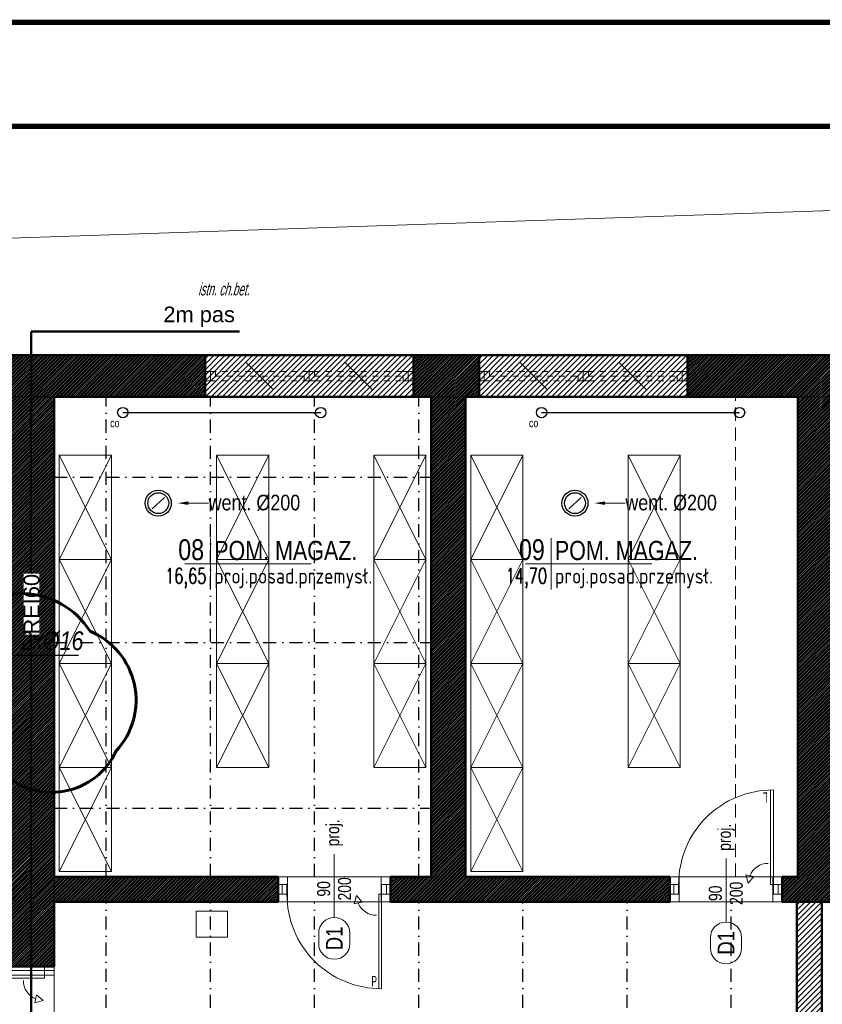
# Model space of a CAD drawing. Header units: centimetres. Extents: x -2715 to 104803, y -1446 to 32152.
# Tile 16 of 31: x 86653 to 87423, y 584 to 1529. Entities that reach past the tile are written whole.
import ezdxf
from ezdxf import colors
from ezdxf.entities.mleader import LeaderData, LeaderLine
from ezdxf.enums import TextEntityAlignment as Align
from ezdxf.lldxf.tags import DXFTag
from ezdxf.math import Vec2, Vec3

# ---------------------------------------------------------------- set-up
doc = ezdxf.new("R2010")
doc.units = ezdxf.units.CM
doc.header["$MEASUREMENT"] = 0
for name, pattern in [('DASHDOT2', [0.5, 0.25, -0.125, 0, -0.125]), ('HIDDEN', [9.525, 6.35, -3.175]), ('HIDDENX2', [19.05, 12.7, -6.35]), ('Przerywana', [0.222222, 0.111111, -0.111111])]:
    doc.linetypes.add(name, pattern=pattern)
for name, color, linetype, lineweight in [('0_TXT', 252, 'Continuous', 15), ('0_TXT niewidoczne', 252, 'Continuous', 15), ('1_ doors proj.', 252, 'Continuous', 15), ('1_ hatch', 252, 'Continuous', 9), ('1_ hatch proj.', 252, 'Continuous', 9), ('1_ projection', 252, 'HIDDENX2', 5), ('1_ przerywana  S_CONSTRUCTION', 252, 'DASHDOT2', 25), ('1_ view 3', 252, 'Continuous', 9), ('1_ wall STRUCT', 252, 'Continuous', 50), ('1_ wall STRUCT proj.', 252, 'Continuous', 50), ('1_ wall STRUCT-DIV rozbiorka', 252, 'Continuous', 9), ('2_ doors description proj.', 252, 'Continuous', 15), ('2_ equipment proj._skrzynie', 252, 'Continuous', 9), ('3_ PPOŻ  opisy', 252, 'Continuous', 18)]:
    doc.layers.add(name, color=color, linetype=linetype, lineweight=lineweight)
doc.layers.add('1_ area', color=252, linetype='Continuous', lineweight=9, plot=False)
doc.layers.add('4_INST._co', color=252, linetype='Continuous')
doc.layers.add('IS_Opisy_działek_Wodociag', color=7, linetype='SOLID', true_color=0x000000)
doc.styles.add('ARIAL', font='arial.ttf', dxfattribs={"width": 0.8})
doc.styles.add('BIKTS', font='bikromsw.shx', dxfattribs={"width": 0.85})
doc.styles.add('H_POM', font='ARIALN.TTF', dxfattribs={"width": 0.7, "height": 18})
doc.styles.get("Standard").update_dxf_attribs({"font": 'ARIALN.TTF'})
doc.styles.add('TXT_D', font='arial.ttf')
doc.styles.add('TXT_M', font='romans.shx', dxfattribs={"width": 0.75, "oblique": 15})
doc.styles.add('TXT_S', font='romand.shx')
tags = doc.linetypes.add('Dash', pattern=[15, 10, -5]).pattern_tags.tags
tags[6:7] = [DXFTag(74, 4), DXFTag(75, 0), DXFTag(340, '0'), DXFTag(46, 0.0), DXFTag(50, 0.0), DXFTag(44, 0.0), DXFTag(45, 0.0)]
tags[4:5] = [DXFTag(74, 4), DXFTag(75, 0), DXFTag(340, '0'), DXFTag(46, 0.0), DXFTag(50, 0.0), DXFTag(44, 0.0), DXFTag(45, 0.0)]
doc.linetypes.add('Rozbiö˘ka', pattern='A,7,[121,msgB.shx,S=1,R=0,X=0.5,Y=-1.826635],7', length=14)
tags = doc.linetypes.add('SOLID', pattern=[10, 10, 0]).pattern_tags.tags
tags[6:7] = [DXFTag(74, 4), DXFTag(75, 0), DXFTag(340, '0'), DXFTag(46, 0.0), DXFTag(50, 0.0), DXFTag(44, 0.0), DXFTag(45, 0.0)]
tags[4:5] = [DXFTag(74, 4), DXFTag(75, 0), DXFTag(340, '0'), DXFTag(46, 0.0), DXFTag(50, 0.0), DXFTag(44, 0.0), DXFTag(45, 0.0)]
doc.linetypes.add('TRACKS', pattern='A,0.15,[130,IS_LineDef.shx,S=0.25,R=0,X=0,Y=0],0.15', length=0.3)
pattern_1 = [(45, (-154, -2e-12), (-2.65165043, 2.65165043), [])]

# ---------------------------------------------------------------- blocks, each defined once
blk = doc.blocks.new('fdgdfhfbgfh')
at = {"linetype": 'TRACKS', "ltscale": 10}
blk.add_lwpolyline([(0, 0), (190, 0)], dxfattribs=at)
for centre in [(0, 0), (190, 0)]:
    blk.add_circle(centre, 5)
at = {"style": 'BIKTS', "width": 0.8}
blk.add_attdef('W', text='', height=8, rotation=0.00001, dxfattribs=at).set_placement((-7.65, -6.07), align=Align.TOP_CENTER)
blk = doc.blocks.new('MET')
at = {"layer": '0_TXT niewidoczne'}
for p, q in [((0, -20), (0, 20)), ((-20, 0), (78.66, 0))]:
    blk.add_line(p, q, dxfattribs=at)
at = {"style": 'TXT_D', "width": 0.8, "flags": 4}
blk.add_attdef('NUMER', text='', height=15, dxfattribs=at).set_placement((-6.73, 3.76), align=Align.RIGHT)
blk.add_attdef('NAZWA', (4.15, 3.76), '', height=15, dxfattribs=at)
at = {"layer": '0_TXT niewidoczne', "style": 'TXT_M', "width": 0.8, "flags": 4}
blk.add_attdef('M2', text='', height=12, dxfattribs=at).set_placement((-6.06, -15.36), align=Align.RIGHT)
blk.add_attdef('POSADZKA', (4.15, -15.36), '', height=12, dxfattribs=at)
blk = doc.blocks.new('vgfdbn vnbvmnvb')
for p, q in [((-104, 0), (-100.45, 0)), ((-95.45, 0), (-95.45, -9.09)), ((-4.55, -9.09), (-4.55, 0)), ((-4.55, 0), (0, 0)), ((0, 0), (3.55, 0)), ((-95.45, -9.09), (-100, -9.09)), ((-7.27, -9.09), (-7.27, -99.96)), ((0, -9.09), (-4.55, -9.09)), ((-4.55, -9.09), (-4.55, -100)), ((-23.34, -16.92), (-31.01, -18.46)), ((-28.64, -10.39), (-23.34, -16.92))]:
    blk.add_line(p, q)
for points in [[(-100, -9.09), (-100, 0), (-104, 0), (-104, -9.09)], [(-95.45, -9.09), (-95.45, 0), (-100, 0), (-100, -9.09)], [(0, -9.09), (0, 0), (-4.55, 0), (-4.55, -9.09)], [(4, -9.09), (4, 0), (0, 0), (0, -9.09)]]:
    blk.add_lwpolyline(points, close=True)
for points in [[(-50, -5.91), (-50, -4.91)], [(-4.55, -9.09), (-7.27, -9.09)], [(-28.64, -10.39), (-31.01, -18.46)]]:
    blk.add_lwpolyline(points)
for centre, radius, start, end in [((-5.07, -9.62), 90.38, 179.6651, 270.3349), ((-9.55, -10.39), 19.09, 202.50061, 270)]:
    blk.add_arc(centre, radius, start, end)
at = {"insert": (-14.4, -87.72), "char_height": 10, "width": 6.2032, "attachment_point": 1, "style": 'H_POM'}
blk.add_mtext('P', dxfattribs=at)
blk = doc.blocks.new('_OZN.DRZWI')
blk.add_line((0, 0), (61.07, 0))
blk.add_lwpolyline([(-15, 15, -1), (-15, -15), (-25, -15, -1), (-25, 15)], format="xyb", close=True)
at = {"style": 'BIKTS', "width": 0.8}
blk.add_attdef('WYSOK', text='', height=8, rotation=0.00001, dxfattribs=at).set_placement((27.59, 12.75), align=Align.TOP_CENTER)
for p in [(-20, 0), (75.14, 0)]:
    blk.add_attdef('OZN', text='', height=8, rotation=0.00001, dxfattribs=at).set_placement(p, align=Align.MIDDLE)
blk.add_attdef('SZEROK', text='', height=8, rotation=0.00001, dxfattribs=at).set_placement((27.59, -12.4), align=Align.CENTER)
blk = doc.blocks.new('VFDGFDHGF')
for p, q in [((4, 4.55), (0.45, 4.55)), ((8.55, 4.55), (4, 4.55)), ((8.55, -4.55), (8.55, 4.55)), ((99.45, 4.55), (99.45, -4.55)), ((108, 4.55), (104.45, 4.55)), ((4, -4.55), (8.55, -4.55)), ((8.55, -4.55), (8.55, -95.45)), ((11.27, -4.55), (11.27, -95.41)), ((32.64, -5.84), (27.34, -12.38)), ((99.45, -4.55), (104, -4.55)), ((27.34, -12.38), (35.01, -13.91))]:
    blk.add_line(p, q)
for points in [[(0, -4.55), (0, 4.55), (4, 4.55), (4, -4.55)], [(4, -4.55), (4, 4.55), (8.55, 4.55), (8.55, -4.55)], [(99.45, -4.55), (99.45, 4.55), (104, 4.55), (104, -4.55)], [(104, -4.55), (104, 4.55), (108, 4.55), (108, -4.55)]]:
    blk.add_lwpolyline(points, close=True)
for points in [[(8.55, -4.55), (11.27, -4.55)], [(32.64, -5.84), (35.01, -13.91)], [(54, -1.36), (54, -0.36)]]:
    blk.add_lwpolyline(points)
for centre, radius, start, end in [((9.07, -5.07), 90.38, 269.6651, 0.3349), ((13.55, -5.84), 19.09, 270, 337.49939)]:
    blk.add_arc(centre, radius, start, end)
at = {"insert": (18.4, -83.17), "char_height": 10, "width": 6.2032, "attachment_point": 3, "style": 'H_POM'}
blk.add_mtext('L', dxfattribs=at)
blk = doc.blocks.new('bgfhgfjhgj')
at = {"layer": '1_ wall STRUCT-DIV rozbiorka'}
for points in [[(-17.7, -17.7), (17.7, 17.7)], [(-17.7, 17.7), (17.7, -17.7)]]:
    blk.add_lwpolyline(points, dxfattribs=at)
blk = doc.blocks.new('gfdgfhgfh')
at = {"layer": '1_ wall STRUCT-DIV rozbiorka', "linetype": 'Przerywana', "ltscale": 50}
for points in [[(-100, 4.5), (-95, 4.5), (-95, -4.5), (-100, -4.5), (-100, 4.5)], [(-95, 4.5), (-5, 4.5)], [(-95, 4.5), (-90, 4.5), (-90, -4.5), (-95, -4.5), (-95, 4.5)], [(-5, 4.5), (0, 4.5), (0, -4.5), (-5, -4.5), (-5, 4.5)], [(0, 4.5), (5, 4.5), (5, -4.5), (0, -4.5), (0, 4.5)], [(5, 4.5), (95, 4.5)], [(5, 0), (90, 0)], [(90, 4.5), (95, 4.5), (95, -4.5), (90, -4.5), (90, 4.5)], [(95, 4.5), (100, 4.5), (100, -4.5), (95, -4.5), (95, 4.5)], [(-95, -4.5), (-5, -4.5)], [(-90, 0), (-5, 0)], [(5, -4.5), (95, -4.5)]]:
    blk.add_lwpolyline(points, dxfattribs=at)
at = {"layer": '1_ wall STRUCT-DIV rozbiorka', "color": 6, "xscale": 0.75, "yscale": 0.75, "zscale": 0.75}
for p in [(-47.5, 0), (47.5, 0)]:
    blk.add_blockref('bgfhgfjhgj', p, dxfattribs=at)
blk = doc.blocks.new('vcvcbv')
blk.add_lwpolyline([(-100, 50), (0, 50), (0, 0), (-100, 0), (-100, 50)])
at = {"linetype": 'Dash', "ltscale": 10}
blk.add_lwpolyline([(-100, 0), (0, 50), (0, 0), (-100, 50), (-100, 0)], dxfattribs=at)
blk = doc.blocks.new('sdadsfsdfd')
at = {"layer": '2_ equipment proj._skrzynie', "rotation": 90}
for p in [(-488, 640), (-337, 640), (-186, 640), (-93, 640), (58, 640), (-488, 540), (-337, 540), (-186, 540), (-93, 540), (58, 540), (-488, 440), (-337, 440), (-186, 440), (-93, 440), (58, 440), (-488, 340), (-93, 340)]:
    blk.add_blockref('vcvcbv', p, dxfattribs=at)
blk = doc.blocks.new('gfdhgfhgfhjgjh')
at = {"layer": '1_ przerywana  S_CONSTRUCTION', "color": 150, "linetype": 'Dash', "ltscale": 20}
blk.add_lwpolyline([(-5.99, -5.3), (5.99, 5.3)], dxfattribs=at)
at = {"layer": '1_ przerywana  S_CONSTRUCTION', "color": 150, "linetype": 'Dash', "ltscale": 10}
for radius in [12.5, 10]:
    blk.add_circle((0, 0), radius, dxfattribs=at)
at = {"layer": '0_TXT', "color": 150}
ml = blk.add_multileader_mtext('Standard', dxfattribs=at)
ml.set_content('{\\fArial Narrow|b0|i0|c238|p34;\\H83.333333x;went. %%C200}', color=150)
ml.set_leader_properties()
ml.build(insert=Vec2(0, 0))
ml.multileader.update_dxf_attribs({"dogleg_length": 0.36, "arrow_head_size": 10})
ctx = ml.context
ctx.base_point, ctx.char_height, ctx.arrow_head_size, ctx.landing_gap_size, ctx.plane_origin = Vec3(48.3, 0), 0.18, 10, 0.09, Vec3(18.74, 0)
notes = []
notes.append((ctx, [(0, (1, 1, 0), (47.94, 0), (1, 0), 0.36, [(0, [(18.74, 0)], 0, [])])]))
ctx.mtext.insert, ctx.mtext.flow_direction = Vec3(48.39, 8.08), 5
for ctx, leaders in notes:
    for number, flags, end, landing, length, lines in leaders:
        leader = LeaderData()
        leader.index, (leader.has_last_leader_line, leader.has_dogleg_vector, leader.attachment_direction) = number, flags
        leader.last_leader_point, leader.dogleg_vector, leader.dogleg_length = Vec3(end), Vec3(landing), length
        for number, points, colour, breaks in lines:
            line = LeaderLine()
            line.index, line.vertices, line.color, line.breaks = number, Vec3.list(points), colors.encode_raw_color(colour), breaks
            leader.lines.append(line)
        ctx.leaders.append(leader)

msp = doc.modelspace()

# ---------------------------------------------------------------- hatches: boundary and pattern name
at = {"layer": '1_ hatch'}
h = msp.add_hatch(dxfattribs=at)
h.set_pattern_fill('ANSI31', color=256, scale=10)
h.paths.add_polyline_path([(86685.55, 619.93), (86650.07, 619.93), (86643.55, 619.93), (86643.55, 681.93), (86544.51, 681.93), (86544.51, 705.93), (86643.55, 705.93), (86643.55, 831.93), (86548.51, 831.93), (86548.51, 861.93), (86643.55, 861.93), (86643.55, 1206.93), (86830.55, 1206.93), (86830.55, 1166.93), (86685.55, 1166.93), (86685.55, 705.93), (86900.55, 705.93), (86900.55, 681.93), (86685.55, 681.93)])
h = msp.add_hatch(dxfattribs=at)
h.set_pattern_fill('ANSI31', color=256, scale=10)
h.paths.add_polyline_path([(87008.55, 681.93), (87008.55, 705.93), (87047.55, 705.93), (87047.55, 1166.93), (87030.55, 1166.93), (87030.55, 1206.93), (87093.55, 1206.93), (87093.55, 1166.93), (87080.55, 1166.93), (87080.55, 705.93), (87276.55, 705.93), (87276.55, 681.93)])
h = msp.add_hatch(dxfattribs=at)
h.set_pattern_fill('ANSI31', color=256, scale=10)
h.paths.add_polyline_path([(87384.55, 681.93), (87384.55, 705.93), (87399.55, 705.93), (87399.55, 1166.93), (87293.55, 1166.93), (87293.55, 1206.93), (87449.55, 1206.93), (87449.55, 1166.93), (87432.55, 1166.93), (87432.55, 705.93), (87451.55, 705.93), (87451.55, 681.93)])
at = {"layer": '1_ hatch proj.'}
h = msp.add_hatch(dxfattribs=at)
h.set_pattern_fill('ANSI31', color=256, scale=30)
h.set_pattern_definition(pattern_1)
h.paths.add_polyline_path([(86830.55, 1166.93), (86830.55, 1206.93), (87030.55, 1206.93), (87030.55, 1166.93)])
h = msp.add_hatch(dxfattribs=at)
h.set_pattern_fill('ANSI31', color=256, scale=30)
h.set_pattern_definition([(45, (109, -2e-12), (-2.65165043, 2.65165043), [])])
h.paths.add_polyline_path([(87093.55, 1166.93), (87093.55, 1206.93), (87293.55, 1206.93), (87293.55, 1166.93)])
h = msp.add_hatch(dxfattribs=at)
h.set_pattern_fill('ANSI31', color=256, scale=30)
h.set_pattern_definition(pattern_1)
h.paths.add_polyline_path([(87398.55, 52.93), (87398.55, 681.93), (87422.55, 681.93), (87422.55, 52.93)])

# ---------------------------------------------------------------- linework, layer by layer
at = {"lineweight": 50, "const_width": 5}
msp.add_lwpolyline([(85600.17, -1443.15), (85600.17, 1526.85), (89800.17, 1526.85), (89800.17, -1443.15), (85600.17, -1443.15)], dxfattribs=at)
at = {"lineweight": 50}
msp.add_lwpolyline([(85700.17, -1343.15, 5, 5, 0), (85700.17, 1426.85, 5, 5, 0), (89700.17, 1426.85, 5, 5, 0), (89700.17, -1343.15, 5, 5, 0)], format="xyseb", close=True, dxfattribs=at)
at = {"layer": '1_ area'}
for points in [[(89183.91, -489.07), (86215.55, -489.07), (86215.55, 1206.93), (89183.91, 1206.93)], [(89158.55, -449.07), (86255.55, -449.07), (86255.55, 1166.93), (89158.55, 1166.93)], [(86685.55, 705.93), (87047.55, 705.93), (87047.55, 1166.93), (86685.55, 1166.93)], [(86685.55, -449.07), (89158.55, -449.07), (89158.55, 1166.93), (86685.55, 1166.93)], [(87080.55, 705.93), (87399.55, 705.93), (87399.55, 1166.93), (87080.55, 1166.93)]]:
    msp.add_lwpolyline(points, close=True, dxfattribs=at)
for points in [[(86685.55, 681.93), (86685.55, 52.93), (86897.55, 52.93), (86897.55, -449.07), (87398.55, -449.07), (87398.55, 681.93), (86685.55, 681.93)], [(87422.55, -449.07), (87422.55, 681.93), (88099.55, 681.93), (88099.55, -449.07), (87422.55, -449.07)]]:
    msp.add_lwpolyline(points, dxfattribs=at)
at = {"layer": '1_ hatch'}
msp.add_lwpolyline([(89230.29, 1406.47), (89230.29, 1206.93), (89183.55, 1206.93), (89183.55, 1236.93), (89158.55, 1236.93), (89158.55, 1206.93), (86215.55, 1206.93), (86224.83, 1305.31), (89230.29, 1406.47)], dxfattribs=at)
at = {"layer": '1_ projection'}
msp.add_lwpolyline([(87339.55, 705.93), (87339.55, 1166.93)], dxfattribs=at)
at = {"layer": '1_ przerywana  S_CONSTRUCTION'}
msp.add_lwpolyline([(86685.55, 1166.93), (87047.55, 1166.93)], dxfattribs=at)
at = {"layer": '1_ przerywana  S_CONSTRUCTION', "ltscale": 50}
for points in [[(86735.55, 705.93), (86735.55, 1166.93)], [(86835.55, 705.93), (86835.55, 1166.93)], [(86935.55, 705.93), (86935.55, 1166.93)], [(87035.55, 705.93), (87035.55, 1166.93)], [(86685.55, 1089.93), (87047.55, 1089.93)], [(86685.55, 930.93), (87047.55, 930.93)], [(86685.55, 771.93), (87047.55, 771.93)], [(86735.55, -449.07), (86735.55, 681.93)], [(86835.55, -449.07), (86835.55, 681.93)], [(86935.55, -449.07), (86935.55, 681.93)], [(87035.55, -449.07), (87035.55, 681.93)], [(87135.55, -449.07), (87135.55, 681.93)], [(87235.55, -449.07), (87235.55, 681.93)], [(87335.55, -449.07), (87335.55, 681.93)]]:
    msp.add_lwpolyline(points, dxfattribs=at)
at = {"layer": '1_ view 3'}
msp.add_lwpolyline([(86215.55, 1206.93), (86224.83, 1305.31), (89230.29, 1406.47)], dxfattribs=at)
at = {"layer": '1_ wall STRUCT'}
for points in [[(86685.55, 619.93), (86650.07, 619.93), (86643.55, 619.93), (86643.55, 681.93), (86544.51, 681.93), (86544.51, 705.93), (86643.55, 705.93), (86643.55, 831.93), (86548.51, 831.93), (86548.51, 861.93), (86643.55, 861.93), (86643.55, 1206.93), (86830.55, 1206.93), (86830.55, 1166.93), (86685.55, 1166.93), (86685.55, 705.93), (86900.55, 705.93), (86900.55, 681.93), (86685.55, 681.93), (86685.55, 619.93)], [(87008.55, 681.93), (87008.55, 705.93), (87047.55, 705.93), (87047.55, 1166.93), (87030.55, 1166.93), (87030.55, 1206.93), (87093.55, 1206.93), (87093.55, 1166.93), (87080.55, 1166.93), (87080.55, 705.93), (87276.55, 705.93), (87276.55, 681.93), (87008.55, 681.93)], [(87384.55, 681.93), (87384.55, 705.93), (87399.55, 705.93), (87399.55, 1166.93), (87293.55, 1166.93), (87293.55, 1206.93), (87449.55, 1206.93), (87449.55, 1166.93), (87432.55, 1166.93), (87432.55, 705.93), (87451.55, 705.93), (87451.55, 681.93), (87384.55, 681.93)]]:
    msp.add_lwpolyline(points, dxfattribs=at)
at = {"layer": '1_ wall STRUCT proj.'}
for points in [[(86830.55, 1166.93), (86830.55, 1206.93), (87030.55, 1206.93), (87030.55, 1166.93), (86830.55, 1166.93)], [(87093.55, 1166.93), (87093.55, 1206.93), (87293.55, 1206.93), (87293.55, 1166.93), (87093.55, 1166.93)], [(87398.55, 52.93), (87398.55, 681.93), (87422.55, 681.93), (87422.55, 52.93), (87398.55, 52.93)]]:
    msp.add_lwpolyline(points, dxfattribs=at)
at = {"layer": '1_ wall STRUCT-DIV rozbiorka', "linetype": 'Rozbiö˘ka'}
for points in [[(86900.55, 681.93), (86909.55, 681.93), (86909.55, 705.93), (86900.55, 705.93)], [(87008.55, 681.93), (86999.55, 681.93), (86999.55, 705.93), (87008.55, 705.93)], [(87276.55, 681.93), (87285.55, 681.93), (87285.55, 705.93), (87276.55, 705.93)], [(87384.55, 681.93), (87375.55, 681.93), (87375.55, 705.93), (87384.55, 705.93)], [(86685.55, 619.93), (86685.55, 615.93), (86643.55, 615.93), (86643.55, 619.93)]]:
    msp.add_lwpolyline(points, dxfattribs=at)
at = {"layer": '3_ PPOŻ  opisy', "linetype": 'HIDDEN', "ltscale": 2.5, "const_width": 2.5}
for points in [[(86663.55, 1229.82), (86663.55, -507.59)], [(86663.55, 1229.82), (86863.55, 1229.82)]]:
    msp.add_lwpolyline(points, dxfattribs=at)
at = {"layer": '3_ PPOŻ  opisy', "linetype": 'Continuous', "lineweight": 20, "ltscale": 3}
msp.add_lwpolyline([(86821.91, 672.87), (86851.91, 672.87), (86851.91, 647.87), (86821.91, 647.87), (86821.91, 672.87)], dxfattribs=at)
at = {"layer": 'IS_Opisy_działek_Wodociag'}
msp.add_lwpolyline([(86641.06, 918.75), (86709.01, 918.75)], dxfattribs=at)

# ---------------------------------------------------------------- block references
at = {"layer": '0_TXT'}
for p in [(86785.55, 1064.93), (87185.55, 1064.93)]:
    msp.add_blockref('gfdhgfhgfhjgjh', p, dxfattribs=at)
ref = msp.add_blockref('MET', (86835.55, 1006.55), dxfattribs=dict(at, xscale=1.23, yscale=1.23, zscale=1.23, rotation=359.9999999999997))
ref.add_attrib('NUMER', '08', dxfattribs={"layer": '0', "height": 20, "style": 'TXT_D', "width": 0.8, "flags": 4}).set_placement((86829.58, 1010.24), align=Align.RIGHT)
ref.add_attrib('NAZWA', 'POM. MAGAZ.', (86839.24, 1010.24), dxfattribs={"layer": '0', "height": 18.45, "style": 'TXT_D', "width": 0.8, "flags": 4})
ref.add_attrib('M2', '16,65', dxfattribs={"layer": '0', "height": 14.76, "style": 'TXT_S', "width": 0.7, "flags": 4}).set_placement((86831.86, 987.66), align=Align.RIGHT)
ref.add_attrib('POSADZKA', 'proj.posad.przemysł.', (86839.24, 987.66), dxfattribs={"layer": '0', "color": 150, "height": 14.76, "style": 'TXT_S', "width": 0.8, "flags": 4})
ref = msp.add_blockref('MET', (87162.57, 1006.55), dxfattribs=dict(at, xscale=1.23, yscale=1.23, zscale=1.23, rotation=359.9999999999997))
ref.add_attrib('NUMER', '09', dxfattribs={"layer": '0', "height": 20, "style": 'TXT_D', "width": 0.8, "flags": 4}).set_placement((87156.61, 1010.24), align=Align.RIGHT)
ref.add_attrib('NAZWA', 'POM. MAGAZ.', (87166.26, 1010.24), dxfattribs={"layer": '0', "height": 18.45, "style": 'TXT_D', "width": 0.8, "flags": 4})
ref.add_attrib('M2', '14,70', dxfattribs={"layer": '0', "height": 14.76, "style": 'TXT_S', "width": 0.7, "flags": 4}).set_placement((87158.88, 987.66), align=Align.RIGHT)
ref.add_attrib('POSADZKA', 'proj.posad.przemysł.', (87166.26, 987.66), dxfattribs={"layer": '0', "color": 150, "height": 14.76, "style": 'TXT_S', "width": 0.8, "flags": 4})
at = {"layer": '1_ doors proj.'}
for p, rotation in [((87384.55, 693.93), 180), ((86681, 619.93), 270)]:
    msp.add_blockref('VFDGFDHGF', p, dxfattribs=dict(at, rotation=rotation))
msp.add_blockref('vgfdbn vnbvmnvb', (87004.55, 698.48), dxfattribs=at)
at = {"layer": '1_ wall STRUCT-DIV rozbiorka', "color": 6}
for p in [(86930.55, 1186.93), (87193.55, 1186.93)]:
    msp.add_blockref('gfdgfhgfh', p, dxfattribs=at)
at = {"layer": '2_ doors description proj.'}
ref = msp.add_blockref('_OZN.DRZWI', (86954.55, 666.8), dxfattribs=dict(at, rotation=90))
ref.add_attrib('OZN', 'proj.', dxfattribs={"layer": '0', "color": 7, "lineweight": 5, "height": 12.5, "rotation": 90, "style": 'BIKTS', "width": 0.8}).set_placement((86954.55, 748.2), align=Align.MIDDLE)
ref.add_attrib('WYSOK', '200', dxfattribs={"layer": '0', "color": 7, "lineweight": 5, "height": 12.5, "rotation": 90, "style": 'BIKTS', "width": 0.8}).set_placement((86958.09, 694.39), align=Align.TOP_CENTER)
ref.add_attrib('SZEROK', '90', dxfattribs={"layer": '0', "color": 7, "lineweight": 5, "height": 12.5, "rotation": 90, "style": 'BIKTS', "width": 0.8}).set_placement((86950.53, 694.39), align=Align.CENTER)
ref.add_attrib('OZN', 'D1', dxfattribs={"layer": '0', "color": 7, "lineweight": 5, "height": 16, "rotation": 90, "style": 'ARIAL', "width": 0.8}).set_placement((86954.55, 646.8), align=Align.MIDDLE)
ref = msp.add_blockref('_OZN.DRZWI', (87330.55, 662.53), dxfattribs=dict(at, rotation=90))
ref.add_attrib('OZN', 'proj.', dxfattribs={"layer": '0', "color": 7, "lineweight": 5, "height": 12.5, "rotation": 90, "style": 'BIKTS', "width": 0.8}).set_placement((87330.55, 743.94), align=Align.MIDDLE)
ref.add_attrib('WYSOK', '200', dxfattribs={"layer": '0', "color": 7, "lineweight": 5, "height": 12.5, "rotation": 90, "style": 'BIKTS', "width": 0.8}).set_placement((87334.09, 690.12), align=Align.TOP_CENTER)
ref.add_attrib('SZEROK', '90', dxfattribs={"layer": '0', "color": 7, "lineweight": 5, "height": 12.5, "rotation": 90, "style": 'BIKTS', "width": 0.8}).set_placement((87326.53, 690.12), align=Align.CENTER)
ref.add_attrib('OZN', 'D1', dxfattribs={"layer": '0', "color": 7, "lineweight": 5, "height": 16, "rotation": 90, "style": 'ARIAL', "width": 0.8}).set_placement((87330.55, 642.53), align=Align.MIDDLE)
at = {"layer": '2_ equipment proj._skrzynie'}
msp.add_blockref('sdadsfsdfd', (87228.55, 470.93), dxfattribs=at)
at = {"layer": '4_INST._co'}
for p in [(86751.54, 1151.93), (87153.54, 1151.93)]:
    msp.add_blockref('fdgdfhfbgfh', p, dxfattribs=at).add_auto_attribs({'W': 'co'})

# ---------------------------------------------------------------- texts
at = {"layer": '0_TXT', "lineweight": 9, "oblique": 15, "width": 0.7}
msp.add_text('istn. ch.bet.', height=12, dxfattribs=at).set_placement((86848.39, 1270.72), align=Align.MIDDLE)

# ---------------------------------------------------------------- next in the draw order: texts
at = {"layer": '3_ PPOŻ  opisy', "insert": (86787.81, 1253.77), "char_height": 15, "width": 73.9548, "attachment_point": 1, "style": 'TXT_D', "bg_fill": 3, "box_fill_scale": 1, "bg_fill_color": 1, "bg_fill_transparency": 0}
msp.add_mtext('\\pxqc;2m pas', dxfattribs=at)
at = {"layer": '3_ PPOŻ  opisy', "insert": (86656.38, 938.56), "char_height": 15, "width": 58.5233, "attachment_point": 1, "rotation": 90, "style": 'TXT_D', "bg_fill": 3, "box_fill_scale": 1, "bg_fill_color": 1, "bg_fill_transparency": 0}
msp.add_mtext('\\pxqc;REI60', dxfattribs=at)

# ---------------------------------------------------------------- next in the draw order: linework, layer by layer
at = {"layer": 'Defpoints', "color": 6, "lineweight": 60}
msp.add_lwpolyline([(85820.17, 1116.85, 0.520567), (85755.17, 981.85, 0.520567), (85815.17, 851.85, 0.520567), (85920.17, 736.85, 0.520567), (86160.17, 776.85, 0.520567), (86320.17, 806.85, 0.520567), (86635.17, 806.85, 0.520567), (86745.17, 826.85, 0.520567), (86720.17, 941.85, 0.520567), (86590.17, 946.85, 0.520567), (86510.17, 986.85, 0.520567), (86360.17, 1006.85, 0.520567), (86205.17, 1066.85, 0.520567), (86155.17, 1106.85, 0.520567), (86075.17, 1121.85, 0.520567), (85985.17, 1116.85, 0.520567)], format="xyb", close=True, dxfattribs=at)

# ---------------------------------------------------------------- next in the draw order: texts
at = {"layer": 'IS_Opisy_działek_Wodociag', "insert": (86653.06, 923.07), "char_height": 18, "attachment_point": 7}
msp.add_mtext('\\fArial Narrow|b0|i1;2x%%c16', dxfattribs=at)

doc.saveas('drawing.dxf')
